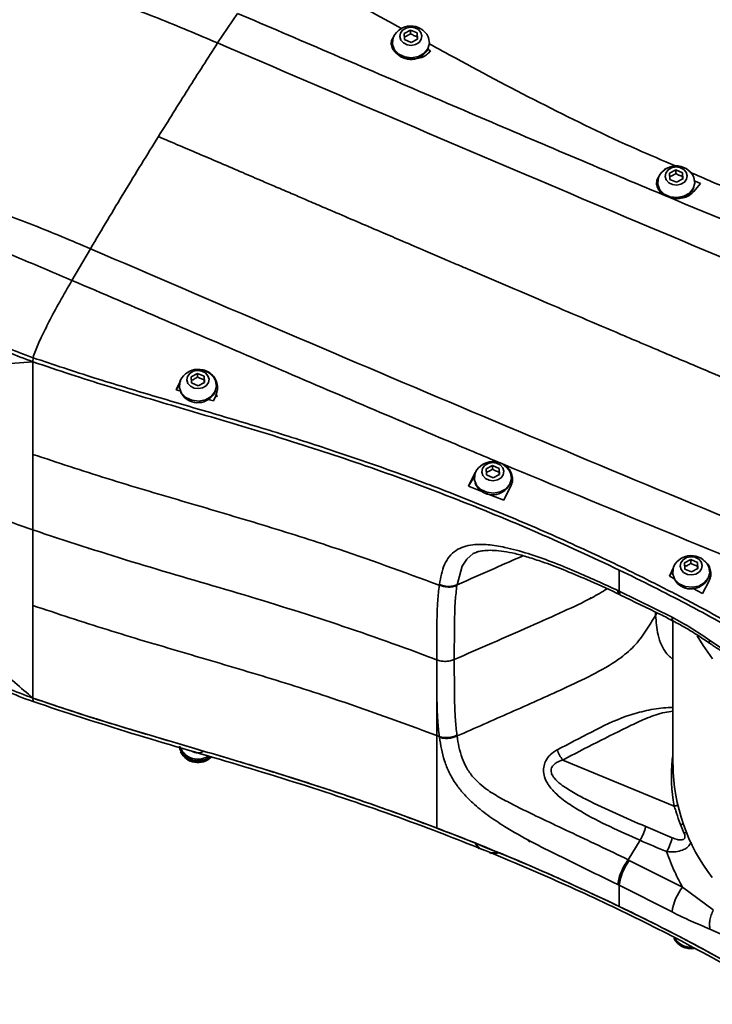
# Model space of a CAD drawing. Header units: millimetres. Extents: x -2031 to 1277, y -458 to 5880.
# Tile 46 of 61: x 1239 to 1250, y 2700 to 2715. Entities that reach past the tile are written whole.
import ezdxf

# ---------------------------------------------------------------- set-up
doc = ezdxf.new("R2010")
doc.units = ezdxf.units.MM
doc.header["$LTSCALE"] = 5

msp = doc.modelspace()

# ---------------------------------------------------------------- linework, layer by layer
at = {"linetype": 'Continuous', "lineweight": 35}
for p, q in [((1242.252, 2714.611), (1242.556, 2715.064)), ((1245.102, 2714.758), (1245.2, 2714.808)), ((1245.107, 2714.663), (1245.102, 2714.758)), ((1245.2, 2714.808), (1245.302, 2714.765)), ((1245.2, 2714.753), (1245.2, 2714.808)), ((1245.302, 2714.765), (1245.307, 2714.671)), ((1245.302, 2714.71), (1245.302, 2714.765)), ((1244.92, 2714.628), (1244.907, 2714.583)), ((1245.21, 2714.62), (1245.107, 2714.663)), ((1245.307, 2714.671), (1245.21, 2714.62)), ((1245.46, 2714.516), (1245.504, 2714.492)), ((1245.504, 2714.492), (1245.472, 2714.457)), ((1249.097, 2712.694), (1249.087, 2712.678)), ((1249.111, 2712.688), (1249.097, 2712.694)), ((1249.158, 2712.622), (1249.255, 2712.672)), ((1249.163, 2712.527), (1249.158, 2712.622)), ((1249.255, 2712.672), (1249.358, 2712.629)), ((1249.255, 2712.617), (1249.255, 2712.672)), ((1249.358, 2712.629), (1249.363, 2712.535)), ((1249.358, 2712.574), (1249.358, 2712.629)), ((1248.976, 2712.492), (1248.963, 2712.447)), ((1248.993, 2712.565), (1248.993, 2712.563)), ((1249.265, 2712.484), (1249.163, 2712.527)), ((1249.363, 2712.535), (1249.265, 2712.484)), ((1249.629, 2712.467), (1249.528, 2712.342)), ((1249.629, 2712.467), (1249.539, 2712.505)), ((1240.308, 2711.468), (1240.024, 2710.985)), ((1239.428, 2709.741), (1239.43, 2709.803)), ((1239.428, 2709.741), (1239.428, 2708.327)), ((1241.847, 2709.513), (1241.945, 2709.564)), ((1241.853, 2709.419), (1241.847, 2709.513)), ((1241.945, 2709.564), (1242.047, 2709.521)), ((1241.945, 2709.509), (1241.945, 2709.564)), ((1242.047, 2709.521), (1242.052, 2709.427)), ((1242.047, 2709.466), (1242.047, 2709.521)), ((1241.616, 2709.311), (1241.682, 2709.45)), ((1241.666, 2709.391), (1241.616, 2709.311)), ((1241.616, 2709.311), (1241.687, 2709.29)), ((1241.955, 2709.376), (1241.853, 2709.419)), ((1242.052, 2709.427), (1241.955, 2709.376)), ((1242.109, 2709.167), (1242.186, 2709.145)), ((1242.218, 2709.213), (1242.186, 2709.145)), ((1242.23, 2709.258), (1242.243, 2709.205)), ((1239.428, 2708.327), (1239.428, 2707.172)), ((1246.355, 2708.106), (1246.452, 2708.157)), ((1246.36, 2708.012), (1246.355, 2708.106)), ((1246.452, 2708.157), (1246.555, 2708.113)), ((1246.452, 2708.102), (1246.452, 2708.157)), ((1246.555, 2708.113), (1246.56, 2708.019)), ((1246.555, 2708.058), (1246.555, 2708.113)), ((1246.086, 2707.842), (1246.19, 2708.049)), ((1246.173, 2707.983), (1246.086, 2707.842)), ((1246.19, 2708.049), (1246.19, 2708.047)), ((1246.463, 2707.968), (1246.36, 2708.012)), ((1246.56, 2708.019), (1246.463, 2707.968)), ((1246.315, 2707.75), (1246.086, 2707.842)), ((1246.725, 2707.826), (1246.624, 2707.626)), ((1246.624, 2707.626), (1246.362, 2707.731)), ((1239.428, 2706.018), (1239.428, 2707.172)), ((1249.156, 2706.466), (1249.221, 2706.598)), ((1249.387, 2706.668), (1249.484, 2706.719)), ((1249.392, 2706.574), (1249.387, 2706.668)), ((1249.484, 2706.719), (1249.586, 2706.676)), ((1249.484, 2706.664), (1249.484, 2706.719)), ((1249.586, 2706.676), (1249.592, 2706.581)), ((1249.586, 2706.621), (1249.586, 2706.676)), ((1248.389, 2706.238), (1248.389, 2706.56)), ((1249.205, 2706.545), (1249.156, 2706.466)), ((1249.234, 2706.425), (1249.156, 2706.466)), ((1249.494, 2706.531), (1249.392, 2706.574)), ((1249.592, 2706.581), (1249.494, 2706.531)), ((1245.639, 2706.328), (1245.641, 2706.34)), ((1249.757, 2706.384), (1249.663, 2706.201)), ((1248.389, 2706.238), (1249.197, 2705.838)), ((1248.391, 2706.185), (1248.411, 2706.176)), ((1249.663, 2706.201), (1249.51, 2706.281)), ((1239.428, 2704.604), (1239.428, 2706.018)), ((1247.942, 2706.12), (1247.942, 2706.121)), ((1247.943, 2706.128), (1247.943, 2706.126)), ((1248.944, 2705.917), (1248.946, 2705.868)), ((1248.946, 2705.868), (1248.968, 2705.906)), ((1249.211, 2705.783), (1249.211, 2703.584)), ((1249.776, 2705.485), (1250.133, 2705.249)), ((1245.6, 2705.188), (1245.6, 2705.189)), ((1245.6, 2704.033), (1245.6, 2705.188)), ((1239.428, 2704.604), (1239.43, 2704.55)), ((1245.6, 2704.033), (1245.639, 2704.019)), ((1245.6, 2702.619), (1245.6, 2704.033)), ((1247.525, 2703.658), (1249.227, 2702.954)), ((1249.199, 2703.663), (1249.211, 2703.725)), ((1249.199, 2703.663), (1249.211, 2703.662)), ((1248.794, 2702.641), (1249.199, 2702.47)), ((1249.379, 2702.546), (1249.325, 2702.672)), ((1248.707, 2702.432), (1248.524, 2702.135)), ((1248.543, 2702.125), (1249.358, 2701.716)), ((1248.389, 2701.744), (1248.369, 2701.754)), ((1248.389, 2701.744), (1248.389, 2701.422)), ((1249.197, 2701.337), (1248.389, 2701.744)), ((1249.358, 2701.716), (1249.827, 2701.369)), ((1250.133, 2700.915), (1249.776, 2701.075))]:
    msp.add_line(p, q, dxfattribs=at)
at = {"linetype": 'Continuous', "lineweight": 35, "flags": 128}
for points in [[(1245.212, 2714.575), (1245.147, 2714.584), (1245.09, 2714.612), (1245.051, 2714.655), (1245.035, 2714.708), (1245.045, 2714.761), (1245.079, 2714.808), (1245.133, 2714.84), (1245.197, 2714.853), (1245.263, 2714.844), (1245.319, 2714.816), (1245.359, 2714.773), (1245.375, 2714.72), (1245.364, 2714.667), (1245.33, 2714.62), (1245.277, 2714.588), (1245.212, 2714.575)], [(1245.217, 2714.386), (1245.114, 2714.398), (1245.022, 2714.44), (1244.956, 2714.506), (1244.922, 2714.587), (1244.927, 2714.672), (1244.941, 2714.707)], [(1245.469, 2714.707), (1245.475, 2714.692), (1245.489, 2714.608), (1245.465, 2714.524), (1245.406, 2714.454), (1245.319, 2714.406), (1245.217, 2714.386)], [(1244.937, 2714.54), (1244.946, 2714.515), (1244.996, 2714.444)], [(1249.268, 2712.44), (1249.202, 2712.448), (1249.146, 2712.476), (1249.106, 2712.519), (1249.091, 2712.572), (1249.101, 2712.625), (1249.135, 2712.672), (1249.188, 2712.704), (1249.253, 2712.717), (1249.318, 2712.709), (1249.375, 2712.68), (1249.414, 2712.637), (1249.43, 2712.584), (1249.42, 2712.531), (1249.386, 2712.484), (1249.332, 2712.452), (1249.268, 2712.44)], [(1249.273, 2712.25), (1249.169, 2712.262), (1249.078, 2712.304), (1249.011, 2712.37), (1248.978, 2712.451), (1248.983, 2712.536), (1248.996, 2712.571)], [(1249.524, 2712.571), (1249.531, 2712.556), (1249.545, 2712.472), (1249.521, 2712.389), (1249.462, 2712.318), (1249.375, 2712.27), (1249.273, 2712.25)], [(1248.992, 2712.404), (1249.001, 2712.379), (1249.044, 2712.315)], [(1241.958, 2709.331), (1241.892, 2709.34), (1241.835, 2709.368), (1241.796, 2709.411), (1241.78, 2709.464), (1241.79, 2709.517), (1241.825, 2709.564), (1241.878, 2709.596), (1241.942, 2709.609), (1242.008, 2709.6), (1242.065, 2709.572), (1242.104, 2709.529), (1242.12, 2709.476), (1242.11, 2709.423), (1242.075, 2709.376), (1242.022, 2709.344), (1241.958, 2709.331)], [(1241.963, 2709.142), (1241.859, 2709.154), (1241.768, 2709.196), (1241.701, 2709.262), (1241.668, 2709.343), (1241.673, 2709.428), (1241.686, 2709.463)], [(1242.214, 2709.463), (1242.22, 2709.448), (1242.235, 2709.364), (1242.21, 2709.28), (1242.151, 2709.21), (1242.065, 2709.162), (1241.963, 2709.142)], [(1242.25, 2709.307), (1242.242, 2709.363), (1242.235, 2709.384)], [(1241.682, 2709.296), (1241.691, 2709.271), (1241.741, 2709.2)], [(1246.465, 2707.924), (1246.4, 2707.932), (1246.343, 2707.96), (1246.304, 2708.004), (1246.288, 2708.056), (1246.298, 2708.11), (1246.332, 2708.156), (1246.386, 2708.188), (1246.45, 2708.201), (1246.515, 2708.193), (1246.572, 2708.165), (1246.611, 2708.121), (1246.627, 2708.069), (1246.617, 2708.015), (1246.583, 2707.969), (1246.529, 2707.937), (1246.465, 2707.924)], [(1246.47, 2707.735), (1246.367, 2707.747), (1246.275, 2707.788), (1246.208, 2707.854), (1246.175, 2707.935), (1246.18, 2708.021), (1246.194, 2708.055)], [(1246.721, 2708.055), (1246.728, 2708.041), (1246.742, 2707.956), (1246.718, 2707.873), (1246.659, 2707.802), (1246.572, 2707.754), (1246.47, 2707.735)], [(1246.758, 2707.899), (1246.75, 2707.955), (1246.742, 2707.976)], [(1246.19, 2707.888), (1246.198, 2707.863), (1246.249, 2707.792)], [(1246.219, 2706.834), (1246.159, 2706.813), (1246.058, 2706.726), (1245.991, 2706.621), (1245.91, 2706.334), (1245.91, 2706.334), (1245.91, 2706.334)], [(1249.497, 2706.486), (1249.431, 2706.494), (1249.374, 2706.522), (1249.335, 2706.566), (1249.319, 2706.619), (1249.329, 2706.672), (1249.364, 2706.718), (1249.417, 2706.75), (1249.482, 2706.763), (1249.547, 2706.755), (1249.604, 2706.727), (1249.643, 2706.684), (1249.659, 2706.631), (1249.649, 2706.577), (1249.614, 2706.531), (1249.561, 2706.499), (1249.497, 2706.486)], [(1249.502, 2706.297), (1249.398, 2706.309), (1249.307, 2706.351), (1249.24, 2706.417), (1249.207, 2706.498), (1249.212, 2706.583), (1249.225, 2706.617)], [(1249.753, 2706.617), (1249.759, 2706.603), (1249.774, 2706.518), (1249.75, 2706.435), (1249.69, 2706.365), (1249.604, 2706.316), (1249.502, 2706.297)], [(1249.221, 2706.45), (1249.23, 2706.426), (1249.281, 2706.354)], [(1249.789, 2706.462), (1249.781, 2706.517), (1249.774, 2706.539)], [(1249.816, 2705.205), (1249.673, 2705.408), (1249.583, 2705.556)], [(1242.141, 2703.709), (1242.065, 2703.666), (1241.967, 2703.646), (1241.867, 2703.656), (1241.778, 2703.695), (1241.712, 2703.758), (1241.678, 2703.836), (1241.675, 2703.87)], [(1249.366, 2702.683), (1249.35, 2702.679), (1249.325, 2702.672)], [(1249.416, 2702.552), (1249.403, 2702.55), (1249.379, 2702.546)], [(1246.194, 2702.375), (1246.238, 2702.314), (1246.251, 2702.302)], [(1246.284, 2702.288), (1246.22, 2702.35), (1246.207, 2702.369)], [(1246.522, 2702.244), (1246.475, 2702.239), (1246.405, 2702.242)], [(1246.428, 2702.231), (1246.522, 2702.236), (1246.532, 2702.238)]]:
    msp.add_lwpolyline(points, dxfattribs=at)
at = {"linetype": 'Continuous', "lineweight": 35}
for centre, radius, start, end in [((1245.205, 2714.575), 0.295, 92.0881, 153.436), ((1245.205, 2714.575), 0.295, 26.564, 92.0881), ((1245.202, 2714.654), 0.294, 225.7051, 337.0959), ((1249.26, 2712.439), 0.295, 92.0881, 153.436), ((1249.26, 2712.439), 0.295, 26.564, 92.0881), ((1249.294, 2712.483), 0.247, 285.6969, 341.2902), ((1241.95, 2709.331), 0.295, 92.0881, 153.436), ((1241.95, 2709.331), 0.295, 26.564, 92.0881), ((1241.947, 2709.41), 0.294, 225.7048, 337.0999), ((1246.458, 2707.923), 0.295, 92.0881, 153.436), ((1246.458, 2707.923), 0.295, 26.564, 92.0881), ((1246.454, 2708.003), 0.294, 225.7046, 337.1023), ((1249.489, 2706.486), 0.295, 92.0881, 153.436), ((1249.489, 2706.486), 0.295, 26.564, 92.0881), ((1249.486, 2706.565), 0.294, 225.7052, 337.0954), ((1245.78, 2706.648), 0.349, 246.2377, 291.5619), ((1248.451, 2706.228), 0.063, 170.8486, 232.6779), ((1249.258, 2705.828), 0.0618, 169.9761, 232.6405), ((1245.749, 2704.37), 0.369, 252.5329, 295.4622), ((1241.955, 2703.933), 0.3, 195.8999, 310.743), ((1241.951, 2703.963), 0.293, 203.5528, 303.1975), ((1241.95, 2703.914), 0.295, 206.564, 314.3025), ((1241.95, 2703.957), 0.189, 240.7151, 298.8874), ((1248.025, 2704.025), 0.62, 199.8799, 216.2393), ((1251.877, 2703.411), 2.689, 174.6236, 189.7779), ((1252.063, 2703.614), 2.852, 180.5975, 217.8906), ((1249.187, 2703.299), 0.347, 276.5285, 286.0486), ((1247.064, 2702.494), 0.0919, 212.1854, 248.2367), ((1248.513, 2702.626), 0.704, 328.4952, 347.1493), ((1249.203, 2701.635), 0.822, 143.3949, 172.3621), ((1249.947, 2701.243), 0.756, 141.21, 172.8238), ((1249.489, 2701.069), 0.295, 206.564, 279.2961), ((1249.48, 2701.088), 0.296, 210.5878, 275.7881), ((1249.474, 2701.074), 0.274, 205.9172, 273.6082)]:
    msp.add_arc(centre, radius, start, end, dxfattribs=at)
for points, knots in [([(1245.063, 2714.83), (1244.889, 2714.926), (1244.267, 2715.269), (1243.628, 2715.592), (1243.168, 2715.825)], [0, 0, 0, 0, 0.27932, 1, 1, 1, 1]), ([(1238.701, 2715.72), (1238.763, 2715.722), (1238.888, 2715.727), (1239.172, 2715.68), (1239.537, 2715.595), (1239.984, 2715.466), (1240.585, 2715.273), (1241.342, 2714.997), (1241.948, 2714.74), (1242.252, 2714.611)], [0, 0, 0, 0, 0.062356, 0.12485, 0.249834, 0.374864, 0.499903, 0.749924, 1, 1, 1, 1]), ([(1242.556, 2715.064), (1243.479, 2714.669), (1245.318, 2713.881), (1247.508, 2712.942), (1248.774, 2712.412), (1249.125, 2712.265)], [0, 0, 0, 0, 0.421866, 0.839968, 1, 1, 1, 1]), ([(1245.2, 2714.753), (1245.182, 2714.742), (1245.15, 2714.72), (1245.117, 2714.708), (1245.102, 2714.703)], [0, 0, 0, 0, 0.534595, 1, 1, 1, 1]), ([(1245.302, 2714.71), (1245.284, 2714.715), (1245.25, 2714.724), (1245.215, 2714.744), (1245.2, 2714.753)], [0, 0, 0, 0, 0.534595, 1, 1, 1, 1]), ([(1242.252, 2714.611), (1242.101, 2714.378), (1241.8, 2713.91), (1241.498, 2713.424), (1241.347, 2713.181)], [0, 0, 0, 0, 0.499987, 1, 1, 1, 1]), ([(1242.252, 2714.611), (1244.049, 2713.841), (1247.676, 2712.285), (1251.303, 2710.772), (1253.134, 2710.009)], [0, 0, 0, 0, 0.49549, 1, 1, 1, 1]), ([(1245.472, 2714.457), (1245.454, 2714.44), (1245.417, 2714.406), (1245.326, 2714.374), (1245.224, 2714.365), (1245.121, 2714.381), (1245.029, 2714.419), (1244.957, 2714.475), (1244.912, 2714.542), (1244.9, 2714.613), (1244.914, 2714.664), (1244.933, 2714.688), (1244.937, 2714.694)], [0, 0, 0, 0, 0.113497, 0.227146, 0.337036, 0.443514, 0.547844, 0.651077, 0.754179, 0.858175, 0.964241, 1, 1, 1, 1]), ([(1245.304, 2714.669), (1245.304, 2714.67), (1245.303, 2714.681), (1245.303, 2714.696), (1245.302, 2714.71)], [0, 0, 0, 0, 0.062082, 1, 1, 1, 1]), ([(1249.248, 2712.733), (1249.05, 2712.817), (1248.373, 2713.106), (1247.25, 2713.652), (1246.204, 2714.204), (1245.62, 2714.525), (1245.485, 2714.599)], [0, 0, 0, 0, 0.151681, 0.520516, 0.889365, 1, 1, 1, 1]), ([(1236.899, 2713.116), (1236.897, 2713.099), (1236.878, 2712.966), (1236.885, 2712.716), (1236.922, 2712.369), (1237.007, 2712.028), (1237.133, 2711.695), (1237.3, 2711.375), (1237.507, 2711.07), (1237.751, 2710.785), (1238.029, 2710.521), (1238.339, 2710.281), (1238.678, 2710.07), (1239.04, 2709.886), (1239.298, 2709.789), (1239.428, 2709.741)], [0, 0, 0, 0, 0.012541, 0.094829, 0.177118, 0.259406, 0.341694, 0.423982, 0.506271, 0.588559, 0.670847, 0.753135, 0.835424, 0.917712, 1, 1, 1, 1]), ([(1241.347, 2713.181), (1241.174, 2712.902), (1240.827, 2712.343), (1240.481, 2711.76), (1240.308, 2711.468)], [0, 0, 0, 0, 0.500019, 1, 1, 1, 1]), ([(1241.347, 2713.181), (1241.453, 2713.136), (1241.669, 2713.044), (1241.987, 2712.908), (1242.31, 2712.77), (1242.627, 2712.634), (1242.908, 2712.513), (1243.156, 2712.407), (1243.37, 2712.316), (1243.597, 2712.218), (1243.826, 2712.12), (1244.106, 2712), (1244.422, 2711.865), (1244.76, 2711.72), (1245.097, 2711.576), (1245.409, 2711.442), (1245.686, 2711.324), (1245.901, 2711.232), (1246.212, 2711.098), (1246.653, 2710.91), (1247.236, 2710.662), (1247.824, 2710.411), (1248.293, 2710.212), (1248.631, 2710.068), (1248.846, 2709.977), (1249.072, 2709.881), (1249.265, 2709.799), (1249.43, 2709.73), (1249.556, 2709.676), (1249.699, 2709.616), (1249.853, 2709.551), (1250.011, 2709.484), (1250.183, 2709.411), (1250.343, 2709.344), (1250.496, 2709.279), (1250.631, 2709.222), (1250.772, 2709.163), (1250.912, 2709.104), (1251.054, 2709.044), (1251.231, 2708.969), (1251.493, 2708.859), (1251.808, 2708.727), (1252.159, 2708.579), (1252.496, 2708.438), (1252.73, 2708.34), (1252.844, 2708.292)], [0, 0, 0, 0, 0.027532, 0.056314, 0.083019, 0.111986, 0.13879, 0.156581, 0.176611, 0.194584, 0.215965, 0.236253, 0.26755, 0.298548, 0.324494, 0.355411, 0.380076, 0.396704, 0.41153, 0.461373, 0.511687, 0.563578, 0.614804, 0.634115, 0.651886, 0.670709, 0.693176, 0.702378, 0.713539, 0.726144, 0.739677, 0.753621, 0.76746, 0.784629, 0.795386, 0.807327, 0.819812, 0.832203, 0.84386, 0.856806, 0.878533, 0.912065, 0.938986, 0.970171, 1, 1, 1, 1]), ([(1239.428, 2709.741), (1239.298, 2709.789), (1239.04, 2709.886), (1238.678, 2710.07), (1238.339, 2710.281), (1238.029, 2710.521), (1237.751, 2710.785), (1237.507, 2711.07), (1237.3, 2711.375), (1237.133, 2711.695), (1237.007, 2712.028), (1236.922, 2712.364), (1236.901, 2712.591), (1236.891, 2712.701)], [0, 0, 0, 0, 0.09126, 0.182521, 0.273781, 0.365042, 0.456302, 0.547562, 0.638823, 0.730083, 0.821344, 0.912604, 1, 1, 1, 1]), ([(1249.255, 2712.617), (1249.238, 2712.606), (1249.205, 2712.584), (1249.173, 2712.572), (1249.158, 2712.567)], [0, 0, 0, 0, 0.534595, 1, 1, 1, 1]), ([(1249.358, 2712.574), (1249.339, 2712.579), (1249.305, 2712.589), (1249.271, 2712.608), (1249.255, 2712.617)], [0, 0, 0, 0, 0.534595, 1, 1, 1, 1]), ([(1252.347, 2711.559), (1252.288, 2711.577), (1251.824, 2711.72), (1250.977, 2712.031), (1250.076, 2712.373), (1249.583, 2712.588), (1249.471, 2712.637)], [0, 0, 0, 0, 0.059295, 0.469862, 0.880433, 1, 1, 1, 1]), ([(1240.308, 2711.468), (1240.018, 2711.59), (1239.44, 2711.836), (1238.717, 2712.097), (1238.145, 2712.279), (1237.719, 2712.4), (1237.372, 2712.48), (1237.1, 2712.525), (1236.98, 2712.522), (1236.92, 2712.521)], [0, 0, 0, 0, 0.250068, 0.500075, 0.625111, 0.750139, 0.875126, 0.937621, 1, 1, 1, 1]), ([(1249.125, 2712.265), (1249.114, 2712.27), (1249.074, 2712.288), (1249.016, 2712.332), (1248.969, 2712.401), (1248.955, 2712.476), (1248.969, 2712.531), (1248.988, 2712.558), (1248.993, 2712.565)], [0, 0, 0, 0, 0.078716, 0.289805, 0.500918, 0.712935, 0.927023, 1, 1, 1, 1]), ([(1249.36, 2712.533), (1249.36, 2712.534), (1249.359, 2712.545), (1249.358, 2712.56), (1249.358, 2712.574)], [0, 0, 0, 0, 0.0620821, 1, 1, 1, 1]), ([(1249.528, 2712.342), (1249.51, 2712.322), (1249.473, 2712.284), (1249.385, 2712.246), (1249.285, 2712.231), (1249.195, 2712.24), (1249.144, 2712.258), (1249.125, 2712.265)], [0, 0, 0, 0, 0.218493, 0.437105, 0.652909, 0.866203, 1, 1, 1, 1]), ([(1249.125, 2712.265), (1249.856, 2711.961), (1251.313, 2711.355), (1252.77, 2710.76), (1253.495, 2710.464)], [0, 0, 0, 0, 0.501758, 1, 1, 1, 1]), ([(1240.024, 2710.985), (1239.772, 2711.092), (1239.267, 2711.307), (1238.636, 2711.566), (1238.132, 2711.751), (1237.757, 2711.875), (1237.384, 2711.979), (1237.157, 2712.001), (1237.044, 2712.012)], [0, 0, 0, 0, 0.250091, 0.500151, 0.625184, 0.750203, 0.87514, 1, 1, 1, 1]), ([(1240.308, 2711.468), (1242.194, 2710.658), (1245.969, 2709.038), (1249.746, 2707.473), (1251.636, 2706.69)], [0, 0, 0, 0, 0.499579, 1, 1, 1, 1]), ([(1240.024, 2710.985), (1239.962, 2710.876), (1239.844, 2710.669), (1239.686, 2710.378), (1239.562, 2710.13), (1239.477, 2709.945), (1239.442, 2709.839), (1239.43, 2709.803)], [0, 0, 0, 0, 0.296443, 0.560914, 0.760602, 0.918695, 1, 1, 1, 1]), ([(1240.024, 2710.985), (1240.973, 2710.579), (1242.87, 2709.767), (1245.059, 2708.829), (1246.301, 2708.309), (1246.593, 2708.186)], [0, 0, 0, 0, 0.433196, 0.866436, 1, 1, 1, 1]), ([(1234.867, 2710.076), (1235.155, 2710.065), (1235.731, 2710.043), (1236.539, 2709.979), (1237.238, 2709.899), (1237.831, 2709.805), (1238.352, 2709.731), (1238.877, 2709.692), (1239.244, 2709.725), (1239.428, 2709.741)], [0, 0, 0, 0, 0.165155, 0.3303104, 0.4954598, 0.6216091, 0.7477646, 0.8739, 1, 1, 1, 1]), ([(1251.07, 2705.179), (1250.973, 2705.233), (1250.753, 2705.355), (1250.388, 2705.57), (1249.938, 2705.825), (1249.404, 2706.114), (1248.722, 2706.464), (1247.894, 2706.862), (1246.931, 2707.289), (1245.939, 2707.694), (1244.949, 2708.065), (1243.986, 2708.397), (1243.052, 2708.693), (1242.148, 2708.963), (1241.257, 2709.223), (1240.35, 2709.496), (1239.743, 2709.698), (1239.43, 2709.803)], [0, 0, 0, 0, 0.026968, 0.061474, 0.103778, 0.153388, 0.209284, 0.289693, 0.375104, 0.462146, 0.545781, 0.626451, 0.703372, 0.776932, 0.848759, 0.921745, 1, 1, 1, 1]), ([(1248.389, 2706.56), (1247.976, 2706.753), (1247.137, 2707.145), (1245.84, 2707.673), (1244.536, 2708.153), (1243.483, 2708.497), (1242.694, 2708.738), (1242.151, 2708.899), (1241.618, 2709.055), (1241.085, 2709.213), (1240.549, 2709.375), (1239.994, 2709.55), (1239.62, 2709.676), (1239.428, 2709.741)], [0, 0, 0, 0, 0.145702, 0.296175, 0.444121, 0.584017, 0.64385, 0.702202, 0.761071, 0.817646, 0.875834, 0.936178, 1, 1, 1, 1]), ([(1248.389, 2706.56), (1247.976, 2706.753), (1247.137, 2707.145), (1245.84, 2707.673), (1244.536, 2708.153), (1243.483, 2708.497), (1242.694, 2708.738), (1242.151, 2708.899), (1241.618, 2709.055), (1241.085, 2709.213), (1240.549, 2709.375), (1239.994, 2709.55), (1239.62, 2709.676), (1239.428, 2709.741)], [0, 0, 0, 0, 0.1457, 0.296171, 0.444117, 0.584016, 0.64385, 0.702202, 0.761073, 0.817646, 0.875834, 0.936178, 1, 1, 1, 1]), ([(1242.025, 2709.615), (1242.025, 2709.615), (1242.059, 2709.613), (1242.119, 2709.583), (1242.193, 2709.524), (1242.24, 2709.442), (1242.255, 2709.348), (1242.242, 2709.269), (1242.223, 2709.225), (1242.218, 2709.213)], [0, 0, 0, 0, 0.003208, 0.184238, 0.365046, 0.547296, 0.73262, 0.922842, 1, 1, 1, 1]), ([(1241.945, 2709.509), (1241.927, 2709.498), (1241.895, 2709.476), (1241.863, 2709.464), (1241.847, 2709.459)], [0, 0, 0, 0, 0.534595, 1, 1, 1, 1]), ([(1242.047, 2709.466), (1242.029, 2709.471), (1241.995, 2709.48), (1241.961, 2709.5), (1241.945, 2709.509)], [0, 0, 0, 0, 0.534595, 1, 1, 1, 1]), ([(1242.049, 2709.425), (1242.049, 2709.426), (1242.049, 2709.437), (1242.048, 2709.452), (1242.047, 2709.466)], [0, 0, 0, 0, 0.062082, 1, 1, 1, 1]), ([(1234.743, 2709.01), (1235.509, 2708.693), (1236.664, 2708.215), (1238.224, 2707.599), (1239.027, 2707.315), (1239.428, 2707.172)], [0, 0, 0, 0, 0.495196, 0.747602, 1, 1, 1, 1]), ([(1234.867, 2708.343), (1235.155, 2708.185), (1235.731, 2707.87), (1236.539, 2707.306), (1237.238, 2706.727), (1237.831, 2706.146), (1238.352, 2705.607), (1238.877, 2705.077), (1239.244, 2704.761), (1239.428, 2704.604)], [0, 0, 0, 0, 0.165155, 0.330311, 0.49546, 0.62161, 0.747765, 0.8739, 1, 1, 1, 1]), ([(1239.428, 2708.327), (1239.805, 2708.202), (1240.56, 2707.952), (1241.71, 2707.614), (1242.86, 2707.275), (1244.179, 2706.864), (1245.095, 2706.528), (1245.639, 2706.328)], [0, 0, 0, 0, 0.182978, 0.365985, 0.54902, 0.732034, 1, 1, 1, 1]), ([(1246.452, 2708.102), (1246.435, 2708.09), (1246.402, 2708.068), (1246.37, 2708.056), (1246.355, 2708.051)], [0, 0, 0, 0, 0.534595, 1, 1, 1, 1]), ([(1246.555, 2708.058), (1246.537, 2708.063), (1246.502, 2708.073), (1246.468, 2708.092), (1246.452, 2708.102)], [0, 0, 0, 0, 0.534595, 1, 1, 1, 1]), ([(1246.593, 2708.186), (1246.604, 2708.181), (1246.643, 2708.163), (1246.701, 2708.115), (1246.748, 2708.037), (1246.763, 2707.947), (1246.749, 2707.874), (1246.73, 2707.836), (1246.725, 2707.826)], [0, 0, 0, 0, 0.076607, 0.287556, 0.498969, 0.711566, 0.926229, 1, 1, 1, 1]), ([(1246.593, 2708.186), (1247.396, 2707.853), (1249.002, 2707.186), (1250.607, 2706.53), (1251.41, 2706.203)], [0, 0, 0, 0, 0.499953, 1, 1, 1, 1]), ([(1246.557, 2708.017), (1246.557, 2708.018), (1246.556, 2708.03), (1246.555, 2708.044), (1246.555, 2708.058)], [0, 0, 0, 0, 0.0620821, 1, 1, 1, 1]), ([(1245.6, 2705.188), (1245.559, 2705.204), (1245.026, 2705.406), (1243.989, 2705.771), (1242.47, 2706.242), (1240.935, 2706.678), (1239.93, 2707.008), (1239.428, 2707.172)], [0, 0, 0, 0, 0.020794, 0.265587, 0.51039, 0.755205, 1, 1, 1, 1]), ([(1240.298, 2706.896), (1240.295, 2706.891), (1240.292, 2706.886), (1240.289, 2706.882), (1240.288, 2706.881)], [0, 0, 0, 0, 0.7929318, 1, 1, 1, 1]), ([(1245.641, 2706.34), (1245.66, 2706.445), (1245.688, 2706.598), (1245.786, 2706.767), (1245.884, 2706.86), (1246.01, 2706.919), (1246.17, 2706.954), (1246.383, 2706.952), (1246.668, 2706.906), (1246.995, 2706.816), (1247.356, 2706.688), (1247.816, 2706.501), (1248.152, 2706.347), (1248.369, 2706.247)], [0, 0, 0, 0, 0.14116, 0.205865, 0.270395, 0.322034, 0.373667, 0.447456, 0.521499, 0.620283, 0.719515, 0.818745, 1, 1, 1, 1]), ([(1237.054, 2706.786), (1237.081, 2706.71), (1237.147, 2706.523), (1237.301, 2706.237), (1237.507, 2705.932), (1237.751, 2705.647), (1238.029, 2705.383), (1238.339, 2705.144), (1238.678, 2704.932), (1239.04, 2704.748), (1239.298, 2704.652), (1239.428, 2704.604)], [0, 0, 0, 0, 0.078548, 0.193729, 0.308911, 0.424092, 0.539274, 0.654455, 0.769637, 0.884818, 1, 1, 1, 1]), ([(1237.054, 2706.786), (1237.081, 2706.71), (1237.147, 2706.523), (1237.301, 2706.237), (1237.507, 2705.932), (1237.751, 2705.647), (1238.029, 2705.383), (1238.339, 2705.144), (1238.678, 2704.932), (1239.04, 2704.748), (1239.298, 2704.652), (1239.428, 2704.604)], [0, 0, 0, 0, 0.078548, 0.193729, 0.308911, 0.424092, 0.539274, 0.654455, 0.769637, 0.884818, 1, 1, 1, 1]), ([(1246.918, 2706.778), (1246.772, 2706.714), (1246.437, 2706.566), (1246.1, 2706.418), (1245.91, 2706.334)], [0, 0, 0, 0, 0.432536, 1, 1, 1, 1]), ([(1246.198, 2706.828), (1246.2, 2706.83), (1246.213, 2706.836), (1246.267, 2706.851), (1246.359, 2706.862), (1246.481, 2706.861), (1246.629, 2706.846), (1246.804, 2706.812), (1247.002, 2706.756), (1247.247, 2706.676), (1247.546, 2706.563), (1247.925, 2706.402), (1248.214, 2706.274), (1248.378, 2706.194), (1248.393, 2706.187)], [0, 0, 0, 0, 0.013832, 0.069685, 0.127222, 0.190272, 0.260382, 0.33754, 0.421748, 0.510862, 0.642086, 0.792111, 0.981462, 1, 1, 1, 1]), ([(1249.484, 2706.664), (1249.467, 2706.652), (1249.434, 2706.63), (1249.402, 2706.619), (1249.387, 2706.613)], [0, 0, 0, 0, 0.534595, 1, 1, 1, 1]), ([(1249.586, 2706.621), (1249.568, 2706.626), (1249.534, 2706.635), (1249.5, 2706.655), (1249.484, 2706.664)], [0, 0, 0, 0, 0.534595, 1, 1, 1, 1]), ([(1249.588, 2706.58), (1249.588, 2706.58), (1249.588, 2706.592), (1249.587, 2706.607), (1249.586, 2706.621)], [0, 0, 0, 0, 0.0620821, 1, 1, 1, 1]), ([(1249.683, 2706.702), (1249.7, 2706.69), (1249.741, 2706.661), (1249.78, 2706.59), (1249.795, 2706.502), (1249.78, 2706.431), (1249.761, 2706.393), (1249.757, 2706.384)], [0, 0, 0, 0, 0.15856, 0.40979, 0.661726, 0.915241, 1, 1, 1, 1]), ([(1250.91, 2705.204), (1250.824, 2705.253), (1250.619, 2705.371), (1250.288, 2705.564), (1249.877, 2705.795), (1249.416, 2706.044), (1248.909, 2706.306), (1248.563, 2706.475), (1248.389, 2706.56)], [0, 0, 0, 0, 0.104384, 0.249067, 0.40381, 0.59989, 0.798591, 1, 1, 1, 1]), ([(1250.91, 2705.204), (1250.824, 2705.253), (1250.619, 2705.371), (1250.288, 2705.564), (1249.877, 2705.795), (1249.416, 2706.044), (1248.909, 2706.306), (1248.563, 2706.475), (1248.389, 2706.56)], [0, 0, 0, 0, 0.104388, 0.249054, 0.40381, 0.599882, 0.798583, 1, 1, 1, 1]), ([(1245.6, 2705.189), (1245.6, 2705.207), (1245.6, 2705.396), (1245.601, 2705.698), (1245.61, 2706.062), (1245.63, 2706.25), (1245.639, 2706.328)], [0, 0, 0, 0, 0.045282, 0.490795, 0.787823, 1, 1, 1, 1]), ([(1245.908, 2706.323), (1245.899, 2706.246), (1245.878, 2706.062), (1245.869, 2705.684), (1245.869, 2705.383), (1245.869, 2705.194)], [0, 0, 0, 0, 0.208456, 0.504736, 1, 1, 1, 1]), ([(1245.91, 2706.334), (1245.91, 2706.334), (1245.909, 2706.33), (1245.909, 2706.326), (1245.908, 2706.323)], [0, 0, 0, 0, 0.000288, 1, 1, 1, 1]), ([(1248.206, 2706.273), (1248.128, 2706.226), (1247.915, 2706.101), (1247.514, 2705.917), (1247.004, 2705.688), (1246.445, 2705.445), (1246.06, 2705.277), (1245.869, 2705.194)], [0, 0, 0, 0, 0.107893, 0.292784, 0.513237, 0.757229, 1, 1, 1, 1]), ([(1247.942, 2706.121), (1247.946, 2706.128), (1247.951, 2706.136), (1247.955, 2706.142), (1247.956, 2706.143)], [0, 0, 0, 0, 0.876396, 1, 1, 1, 1]), ([(1248.369, 2706.247), (1248.369, 2706.247), (1248.375, 2706.244), (1248.382, 2706.241), (1248.389, 2706.238)], [0, 0, 0, 0, 0.001169, 1, 1, 1, 1]), ([(1248.369, 2706.247), (1248.371, 2706.226), (1248.373, 2706.195), (1248.39, 2706.193), (1248.395, 2706.192)], [0, 0, 0, 0, 0.7134534, 1, 1, 1, 1]), ([(1248.411, 2706.175), (1248.615, 2706.078), (1248.887, 2705.95), (1249.153, 2705.813), (1249.22, 2705.778)], [0, 0, 0, 0, 0.750113, 1, 1, 1, 1]), ([(1239.428, 2706.018), (1239.805, 2705.893), (1240.56, 2705.643), (1241.71, 2705.305), (1242.86, 2704.966), (1244.166, 2704.559), (1245.069, 2704.228), (1245.6, 2704.033)], [0, 0, 0, 0, 0.184147, 0.368324, 0.552528, 0.736711, 1, 1, 1, 1]), ([(1247.936, 2706.118), (1247.937, 2706.118), (1247.94, 2706.118), (1247.942, 2706.121), (1247.943, 2706.124), (1247.943, 2706.126)], [0, 0, 0, 0, 0.324563, 0.661092, 1, 1, 1, 1]), ([(1248.946, 2705.868), (1248.896, 2705.787), (1248.797, 2705.624), (1248.622, 2705.389), (1248.346, 2705.16), (1247.976, 2704.954), (1247.42, 2704.689), (1246.727, 2704.385), (1246.182, 2704.145), (1245.91, 2704.025)], [0, 0, 0, 0, 0.086642, 0.173185, 0.259682, 0.389525, 0.519473, 0.759734, 1, 1, 1, 1]), ([(1248.946, 2705.868), (1248.953, 2705.77), (1248.965, 2705.623), (1249.02, 2705.436), (1249.084, 2705.324), (1249.143, 2705.25), (1249.193, 2705.209), (1249.211, 2705.193)], [0, 0, 0, 0, 0.4656767, 0.698246, 0.8145349, 0.9307167, 1, 1, 1, 1]), ([(1249.197, 2705.838), (1249.294, 2705.785), (1249.49, 2705.678), (1249.681, 2705.55), (1249.776, 2705.485)], [0, 0, 0, 0, 0.4970039, 1, 1, 1, 1]), ([(1249.22, 2705.778), (1249.276, 2705.748), (1249.405, 2705.679), (1249.591, 2705.565), (1249.717, 2705.478), (1249.773, 2705.439)], [0, 0, 0, 0, 0.299578, 0.694046, 1, 1, 1, 1]), ([(1249.776, 2705.485), (1249.773, 2705.473), (1249.766, 2705.45), (1249.772, 2705.445), (1249.775, 2705.442)], [0, 0, 0, 0, 0.545427, 1, 1, 1, 1]), ([(1249.773, 2705.441), (1249.789, 2705.431), (1249.884, 2705.365), (1250.007, 2705.285), (1250.114, 2705.216), (1250.141, 2705.198)], [0, 0, 0, 0, 0.126611, 0.777558, 1, 1, 1, 1]), ([(1245.639, 2704.019), (1245.63, 2704.1), (1245.61, 2704.299), (1245.601, 2704.666), (1245.6, 2704.973), (1245.6, 2705.166), (1245.6, 2705.188)], [0, 0, 0, 0, 0.202431, 0.49906, 0.943974, 1, 1, 1, 1]), ([(1245.869, 2705.194), (1245.869, 2705.001), (1245.869, 2704.696), (1245.878, 2704.312), (1245.9, 2704.116), (1245.908, 2704.037)], [0, 0, 0, 0, 0.504757, 0.800929, 1, 1, 1, 1]), ([(1248.389, 2701.422), (1247.976, 2701.615), (1247.137, 2702.007), (1245.84, 2702.536), (1244.536, 2703.015), (1243.483, 2703.359), (1242.694, 2703.6), (1242.151, 2703.761), (1241.618, 2703.918), (1241.085, 2704.075), (1240.549, 2704.237), (1239.994, 2704.412), (1239.62, 2704.539), (1239.428, 2704.604)], [0, 0, 0, 0, 0.145702, 0.296175, 0.444121, 0.584017, 0.64385, 0.702202, 0.761071, 0.817646, 0.875834, 0.936178, 1, 1, 1, 1]), ([(1245.6, 2702.619), (1245.326, 2702.721), (1244.789, 2702.922), (1243.985, 2703.195), (1243.21, 2703.443), (1242.434, 2703.678), (1241.688, 2703.897), (1240.939, 2704.118), (1240.196, 2704.345), (1239.689, 2704.516), (1239.428, 2704.604)], [0, 0, 0, 0, 0.136127, 0.267131, 0.393683, 0.512245, 0.641481, 0.751906, 0.872383, 1, 1, 1, 1]), ([(1251.07, 2699.926), (1250.716, 2700.13), (1250.008, 2700.539), (1248.919, 2701.118), (1247.797, 2701.655), (1246.651, 2702.155), (1245.384, 2702.657), (1243.991, 2703.148), (1242.472, 2703.619), (1240.938, 2704.056), (1239.932, 2704.385), (1239.43, 2704.55)], [0, 0, 0, 0, 0.1000019, 0.1999992, 0.2999981, 0.3999979, 0.4999978, 0.624994, 0.7499953, 0.8750027, 1, 1, 1, 1]), ([(1247.442, 2703.814), (1247.616, 2703.905), (1247.964, 2704.086), (1248.398, 2704.303), (1248.77, 2704.409), (1249.012, 2704.453), (1249.162, 2704.46), (1249.211, 2704.462)], [0, 0, 0, 0, 0.310955, 0.622385, 0.772483, 0.925959, 1, 1, 1, 1]), ([(1249.211, 2704.403), (1249.168, 2704.397), (1249.034, 2704.38), (1248.818, 2704.305), (1248.3, 2704.059), (1247.872, 2703.838), (1247.525, 2703.658)], [0, 0, 0, 0, 0.066818, 0.211922, 0.360903, 1, 1, 1, 1]), ([(1245.908, 2704.037), (1245.909, 2704.033), (1245.909, 2704.029), (1245.91, 2704.025), (1245.91, 2704.025)], [0, 0, 0, 0, 0.999712, 1, 1, 1, 1]), ([(1245.641, 2704.006), (1245.641, 2704.006), (1245.64, 2704.01), (1245.639, 2704.014), (1245.639, 2704.019)], [0, 0, 0, 0, 0.0038004, 1, 1, 1, 1]), ([(1245.641, 2704.006), (1245.662, 2704), (1245.706, 2703.988), (1245.776, 2703.988), (1245.846, 2703.999), (1245.889, 2704.016), (1245.91, 2704.025)], [0, 0, 0, 0, 0.25, 0.5, 0.75, 1, 1, 1, 1]), ([(1248.369, 2701.754), (1248.339, 2701.769), (1248.04, 2701.915), (1247.599, 2702.128), (1247.046, 2702.406), (1246.681, 2702.611), (1246.379, 2702.811), (1246.167, 2702.98), (1246.008, 2703.142), (1245.883, 2703.299), (1245.785, 2703.469), (1245.688, 2703.713), (1245.66, 2703.887), (1245.641, 2704.006)], [0, 0, 0, 0, 0.0247061, 0.2508496, 0.3656366, 0.4801008, 0.5537331, 0.6271154, 0.6787511, 0.7303943, 0.7951636, 0.8601081, 1, 1, 1, 1]), ([(1245.91, 2704.025), (1245.91, 2704.025), (1245.925, 2703.915), (1245.956, 2703.756), (1246.05, 2703.542), (1246.165, 2703.37), (1246.355, 2703.207), (1246.594, 2703.065), (1246.878, 2702.919), (1247.223, 2702.752), (1247.796, 2702.484), (1248.227, 2702.28), (1248.524, 2702.135), (1248.524, 2702.135)], [0, 0, 0, 0, 0.000002, 0.144081, 0.205026, 0.265731, 0.355297, 0.422892, 0.49073, 0.608751, 0.727091, 0.999998, 1, 1, 1, 1]), ([(1248.707, 2702.432), (1248.707, 2702.432), (1248.553, 2702.499), (1248.247, 2702.635), (1247.872, 2702.829), (1247.582, 2703.007), (1247.402, 2703.154), (1247.287, 2703.299), (1247.238, 2703.421), (1247.228, 2703.523), (1247.251, 2703.628), (1247.296, 2703.696), (1247.36, 2703.764), (1247.404, 2703.791), (1247.442, 2703.814)], [0, 0, 0, 0, 0.000003, 0.223138, 0.446065, 0.558513, 0.670388, 0.746806, 0.795769, 0.837926, 0.877583, 0.93206, 0.941012, 1, 1, 1, 1]), ([(1247.525, 2703.658), (1247.493, 2703.647), (1247.445, 2703.629), (1247.392, 2703.59), (1247.363, 2703.555), (1247.351, 2703.526), (1247.346, 2703.494), (1247.349, 2703.47), (1247.363, 2703.428), (1247.405, 2703.364), (1247.519, 2703.265), (1247.69, 2703.157), (1248.121, 2702.932), (1248.493, 2702.771), (1248.794, 2702.641)], [0, 0, 0, 0, 0.050834, 0.07792, 0.098503, 0.117768, 0.124656, 0.146142, 0.15311, 0.190738, 0.259598, 0.377657, 0.49604, 1, 1, 1, 1]), ([(1249.325, 2702.672), (1249.318, 2702.689), (1249.289, 2702.76), (1249.264, 2702.86), (1249.236, 2702.931), (1249.227, 2702.954)], [0, 0, 0, 0, 0.1713928, 0.7288519, 1, 1, 1, 1]), ([(1248.389, 2701.422), (1247.939, 2701.632), (1247.027, 2702.059), (1246.081, 2702.43), (1245.6, 2702.619)], [0, 0, 0, 0, 0.492937, 1, 1, 1, 1]), ([(1249.199, 2702.47), (1249.225, 2702.46), (1249.269, 2702.443), (1249.325, 2702.435), (1249.359, 2702.439), (1249.376, 2702.447), (1249.385, 2702.456), (1249.39, 2702.463), (1249.394, 2702.478), (1249.394, 2702.495), (1249.39, 2702.52), (1249.384, 2702.535), (1249.379, 2702.546)], [0, 0, 0, 0, 0.278492, 0.46906, 0.587722, 0.656065, 0.674438, 0.729847, 0.752459, 0.839221, 0.889025, 1, 1, 1, 1]), ([(1249.113, 2702.258), (1248.978, 2702.316), (1248.842, 2702.374), (1248.707, 2702.432), (1248.707, 2702.432)], [0, 0, 0, 0, 0.999987, 1, 1, 1, 1]), ([(1249.488, 2702.403), (1249.48, 2702.388), (1249.464, 2702.356), (1249.42, 2702.314), (1249.351, 2702.276), (1249.247, 2702.249), (1249.161, 2702.255), (1249.113, 2702.258)], [0, 0, 0, 0, 0.1238428, 0.2764388, 0.4532775, 0.6916984, 1, 1, 1, 1]), ([(1249.358, 2701.716), (1249.316, 2701.793), (1249.221, 2701.969), (1249.152, 2702.154), (1249.113, 2702.258)], [0, 0, 0, 0, 0.434434, 1, 1, 1, 1]), ([(1248.524, 2702.135), (1248.524, 2702.135), (1248.53, 2702.132), (1248.537, 2702.129), (1248.543, 2702.125)], [0, 0, 0, 0, 0.0002593, 1, 1, 1, 1]), ([(1250.91, 2700.066), (1250.824, 2700.116), (1250.619, 2700.233), (1250.288, 2700.426), (1249.877, 2700.657), (1249.416, 2700.906), (1248.909, 2701.169), (1248.563, 2701.337), (1248.389, 2701.422)], [0, 0, 0, 0, 0.104384, 0.249067, 0.40381, 0.59989, 0.798591, 1, 1, 1, 1]), ([(1250.824, 2700.115), (1250.709, 2700.182), (1250.455, 2700.329), (1250.03, 2700.573), (1249.53, 2700.846), (1248.973, 2701.137), (1248.584, 2701.327), (1248.389, 2701.422)], [0, 0, 0, 0, 0.1454366, 0.3202324, 0.5343422, 0.7654018, 1, 1, 1, 1]), ([(1249.776, 2701.075), (1249.682, 2701.114), (1249.491, 2701.192), (1249.295, 2701.288), (1249.197, 2701.337)], [0, 0, 0, 0, 0.497769, 1, 1, 1, 1])]:
    msp.add_open_spline(points, degree=3, knots=knots, dxfattribs=at)
for points in [[(1239.43, 2709.803), (1239.288, 2709.856), (1239.005, 2709.962), (1238.612, 2710.169), (1238.249, 2710.408), (1237.92, 2710.68), (1237.631, 2710.979), (1237.386, 2711.304), (1237.184, 2711.648), (1237.09, 2711.891), (1237.044, 2712.012)], [(1239.43, 2704.55), (1239.288, 2704.603), (1239.005, 2704.709), (1238.612, 2704.916), (1238.249, 2705.155), (1237.92, 2705.426), (1237.631, 2705.726), (1237.386, 2706.051), (1237.184, 2706.395), (1237.09, 2706.637), (1237.044, 2706.759)], [(1245.641, 2706.34), (1245.662, 2706.332), (1245.706, 2706.315), (1245.776, 2706.308), (1245.846, 2706.312), (1245.889, 2706.327), (1245.91, 2706.334)], [(1245.6, 2705.188), (1245.622, 2705.181), (1245.665, 2705.167), (1245.735, 2705.163), (1245.805, 2705.17), (1245.847, 2705.186), (1245.869, 2705.194)], [(1248.794, 2702.641), (1248.79, 2702.624), (1248.781, 2702.591), (1248.76, 2702.535), (1248.734, 2702.479), (1248.716, 2702.448), (1248.707, 2702.432)], [(1248.369, 2701.754), (1248.371, 2701.78), (1248.377, 2701.831), (1248.413, 2701.935), (1248.464, 2702.044), (1248.504, 2702.105), (1248.524, 2702.135)], [(1249.776, 2701.075), (1249.773, 2701.095), (1249.766, 2701.135), (1249.774, 2701.211), (1249.793, 2701.291), (1249.816, 2701.343), (1249.827, 2701.369)]]:
    msp.add_open_spline(points, degree=3, dxfattribs=at)

doc.saveas('drawing.dxf')
